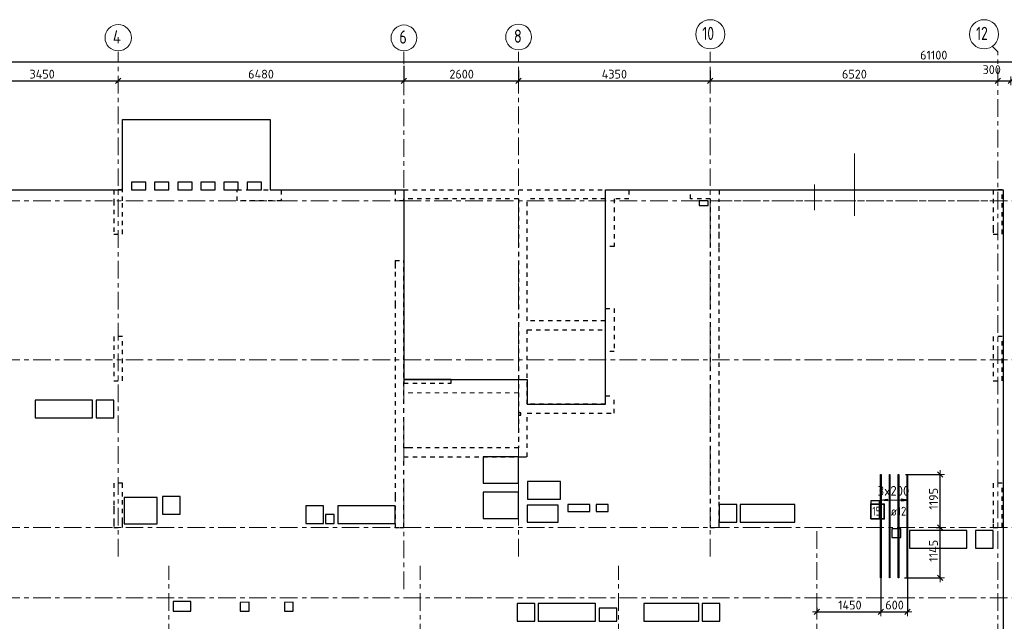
# Model space of a CAD drawing. Header units: metres. Extents: x -38 to 97, y -15 to 21.
# Tile 4 of 222: x 10 to 33, y 7 to 21. Entities that reach past the tile are written whole.
import ezdxf

# ---------------------------------------------------------------- set-up
doc = ezdxf.new("R2010")
doc.units = ezdxf.units.M
doc.header["$PDMODE"] = 65
for name, pattern in [('______11', [0.5, 0.4, -0.05, 0, -0.05]), ('______2', [0.0405, 0.03, -0.0105]), ('______3', [0.5, 0.4, -0.1]), ('______5', [1.1, 0.8, -0.1, 0.1, -0.1])]:
    doc.linetypes.add(name, pattern=pattern)
for name, color, linetype, lineweight in [('XR$2$Осевая линия (1)', 7, '______5', 13), ('XR$2$Размерная линия (1)', 7, 'Continuous', 13), ('XR$6$Балка (1)', 7, '______3', 13), ('XR$6$Перекрытие (1)', 7, 'Continuous', 35), ('XR$6$Размерная линия (1)', 7, 'Continuous', 13)]:
    doc.layers.add(name, color=color, linetype=linetype, lineweight=lineweight)
doc.layers.add('XR$6$Арм.стержн.Доп. Арм ниж.зоны У', color=7, linetype='Continuous', lineweight=35, true_color=0x1cff1c)
doc.layers.add('XR$7$Стена_ бетон несущ.', color=7, linetype='Continuous', lineweight=70, true_color=0xb4b496)
doc.styles.add('ISOCPEUR', font='txt')
doc.dimstyles.new('DIMSTYLE_3', dxfattribs={"dimtxt": 0.2, "dimasz": 0.2, "dimexe": 0, "dimexo": 0, "dimgap": 0.1, "dimtad": 2, "dimdec": 0, "dimlfac": 1000, "dimrnd": 5, "dimzin": 12, "dimdsep": 46, "dimtxsty": 'ISOCPEUR', "dimblk1": 'ALL_ML_STRICH', "dimblk2": 'ALL_ML_STRICH', "dimsah": 1, "dimcen": 0, "dimclrd": 7, "dimclre": 256, "dimclrt": 7, "dimadec": 0, "dimazin": 0, "dimtfac": 1, "dimtdec": 0, "dimtix": 1, "dimtmove": 2, "dimatfit": 3, "dimfxl": 0, "dimtzin": 0, "dimlwd": 0, "dimlwe": -3, "dimarcsym": 0})
doc.dimstyles.new('DIMSTYLE_5', dxfattribs={"dimtxt": 0.2, "dimasz": 0.2, "dimexe": 0, "dimexo": 0, "dimgap": 0.1, "dimtad": 2, "dimdec": 0, "dimlfac": 1000, "dimrnd": 5, "dimzin": 12, "dimdsep": 46, "dimtxsty": 'ISOCPEUR', "dimblk1": 'ALL_ML_STRICH', "dimblk2": 'ALL_ML_STRICH', "dimsah": 1, "dimcen": 0, "dimclrd": 7, "dimclre": 256, "dimclrt": 7, "dimadec": 0, "dimazin": 0, "dimtfac": 1, "dimtdec": 0, "dimtix": 1, "dimtmove": 2, "dimatfit": 3, "dimfxl": 0, "dimtvp": 1.2, "dimtzin": 0, "dimlwd": 0, "dimlwe": -3, "dimarcsym": 0})

# ---------------------------------------------------------------- blocks, each defined once
blk = doc.blocks.new('ALL_ML_STRICH')
at = {"color": 0, "linetype": 'ByBlock', "lineweight": -2}
for p, q in [((-1, 0), (0.5, 0)), ((-0.3, -0.3), (0.3, 0.3)), ((0, -0.5), (0, 0.5))]:
    blk.add_line(p, q, dxfattribs=at)
blk = doc.blocks.new('*D11')
at = {"layer": 'DEFPOINTS', "color": 7, "linetype": 'Continuous', "lineweight": 13, "transparency": 33554687}
for p in [(0.5, 19.557), (0.5, 19.377), (61.6, 17.12)]:
    blk.add_point(p, dxfattribs=at)
at = {"layer": 'XR$2$Размерная линия (1)', "color": 9, "linetype": 'Continuous', "lineweight": -2, "true_color": 0xc7c7c7, "transparency": 33554687}
for p, q in [((0.5, 19.357), (0.5, 19.557)), ((61.6, 17.14), (61.6, 19.557))]:
    blk.add_line(p, q, dxfattribs=at)
at = {"layer": 'XR$2$Размерная линия (1)', "color": 7, "linetype": 'Continuous', "lineweight": -2, "transparency": 33554687}
blk.add_line((0.5, 19.557), (61.6, 19.557), dxfattribs=at)
at = {"layer": 'XR$2$Размерная линия (1)', "color": 7, "linetype": 'Continuous', "lineweight": 13, "transparency": 33554687, "xscale": 0.2, "yscale": 0.2, "zscale": 0.2, "rotation": 180}
blk.add_blockref('ALL_ML_STRICH', (0.5, 19.557), dxfattribs=at)
at = {"layer": 'XR$2$Размерная линия (1)', "color": 7, "linetype": 'Continuous', "lineweight": 13, "transparency": 33554687, "xscale": 0.2, "yscale": 0.2, "zscale": 0.2}
blk.add_blockref('ALL_ML_STRICH', (61.6, 19.557), dxfattribs=at)
at = {"layer": 'XR$2$Размерная линия (1)', "color": 7, "linetype": 'Continuous', "lineweight": 13, "transparency": 33554687, "insert": (31.1, 19.707), "char_height": 0.2, "width": 1, "attachment_point": 5, "style": 'ISOCPEUR'}
blk.add_mtext('\\A1;{61100}', dxfattribs=at)
blk = doc.blocks.new('*D28')
at = {"layer": 'DEFPOINTS', "color": 7, "linetype": 'Continuous', "lineweight": 13, "transparency": 33554687}
for p in [(9.15, 19.126), (9.15, 19.126), (12.6, 19.061)]:
    blk.add_point(p, dxfattribs=at)
at = {"layer": 'XR$2$Размерная линия (1)', "color": 9, "linetype": 'Continuous', "lineweight": -2, "true_color": 0xc7c7c7, "transparency": 33554687}
for p, q in [((9.15, 19.126), (9.15, 19.126)), ((12.6, 19.081), (12.6, 19.126))]:
    blk.add_line(p, q, dxfattribs=at)
at = {"layer": 'XR$2$Размерная линия (1)', "color": 7, "linetype": 'Continuous', "lineweight": -2, "transparency": 33554687}
blk.add_line((9.15, 19.126), (12.6, 19.126), dxfattribs=at)
at = {"layer": 'XR$2$Размерная линия (1)', "color": 7, "linetype": 'Continuous', "lineweight": 13, "transparency": 33554687, "xscale": 0.2, "yscale": 0.2, "zscale": 0.2, "rotation": 180}
blk.add_blockref('ALL_ML_STRICH', (9.15, 19.126), dxfattribs=at)
at = {"layer": 'XR$2$Размерная линия (1)', "color": 7, "linetype": 'Continuous', "lineweight": 13, "transparency": 33554687, "xscale": 0.2, "yscale": 0.2, "zscale": 0.2}
blk.add_blockref('ALL_ML_STRICH', (12.6, 19.126), dxfattribs=at)
at = {"layer": 'XR$2$Размерная линия (1)', "color": 7, "linetype": 'Continuous', "lineweight": 13, "transparency": 33554687, "insert": (10.875, 19.276), "char_height": 0.2, "width": 0.8, "attachment_point": 5, "style": 'ISOCPEUR'}
blk.add_mtext('\\A1;{3450}', dxfattribs=at)
blk = doc.blocks.new('*D29')
at = {"layer": 'DEFPOINTS', "color": 7, "linetype": 'Continuous', "lineweight": 13, "transparency": 33554687}
for p in [(19.08, 19.487), (12.6, 19.126), (12.6, 19.061)]:
    blk.add_point(p, dxfattribs=at)
at = {"layer": 'XR$2$Размерная линия (1)', "color": 9, "linetype": 'Continuous', "lineweight": -2, "true_color": 0xc7c7c7, "transparency": 33554687}
for p, q in [((19.08, 19.467), (19.08, 19.126)), ((12.6, 19.081), (12.6, 19.126))]:
    blk.add_line(p, q, dxfattribs=at)
at = {"layer": 'XR$2$Размерная линия (1)', "color": 7, "linetype": 'Continuous', "lineweight": -2, "transparency": 33554687}
blk.add_line((12.6, 19.126), (19.08, 19.126), dxfattribs=at)
at = {"layer": 'XR$2$Размерная линия (1)', "color": 7, "linetype": 'Continuous', "lineweight": 13, "transparency": 33554687, "xscale": 0.2, "yscale": 0.2, "zscale": 0.2, "rotation": 180}
blk.add_blockref('ALL_ML_STRICH', (12.6, 19.126), dxfattribs=at)
at = {"layer": 'XR$2$Размерная линия (1)', "color": 7, "linetype": 'Continuous', "lineweight": 13, "transparency": 33554687, "xscale": 0.2, "yscale": 0.2, "zscale": 0.2}
blk.add_blockref('ALL_ML_STRICH', (19.08, 19.126), dxfattribs=at)
at = {"layer": 'XR$2$Размерная линия (1)', "color": 7, "linetype": 'Continuous', "lineweight": 13, "transparency": 33554687, "insert": (15.84, 19.276), "char_height": 0.2, "width": 0.8, "attachment_point": 5, "style": 'ISOCPEUR'}
blk.add_mtext('\\A1;{6480}', dxfattribs=at)
blk = doc.blocks.new('*D30')
at = {"layer": 'DEFPOINTS', "color": 7, "linetype": 'Continuous', "lineweight": 13, "transparency": 33554687}
for p in [(19.08, 19.487), (21.68, 19.379), (19.08, 19.126)]:
    blk.add_point(p, dxfattribs=at)
at = {"layer": 'XR$2$Размерная линия (1)', "color": 9, "linetype": 'Continuous', "lineweight": -2, "true_color": 0xc7c7c7, "transparency": 33554687}
for p, q in [((19.08, 19.467), (19.08, 19.126)), ((21.68, 19.359), (21.68, 19.126))]:
    blk.add_line(p, q, dxfattribs=at)
at = {"layer": 'XR$2$Размерная линия (1)', "color": 7, "linetype": 'Continuous', "lineweight": -2, "transparency": 33554687}
blk.add_line((19.08, 19.126), (21.68, 19.126), dxfattribs=at)
at = {"layer": 'XR$2$Размерная линия (1)', "color": 7, "linetype": 'Continuous', "lineweight": 13, "transparency": 33554687, "xscale": 0.2, "yscale": 0.2, "zscale": 0.2, "rotation": 180}
blk.add_blockref('ALL_ML_STRICH', (19.08, 19.126), dxfattribs=at)
at = {"layer": 'XR$2$Размерная линия (1)', "color": 7, "linetype": 'Continuous', "lineweight": 13, "transparency": 33554687, "xscale": 0.2, "yscale": 0.2, "zscale": 0.2}
blk.add_blockref('ALL_ML_STRICH', (21.68, 19.126), dxfattribs=at)
at = {"layer": 'XR$2$Размерная линия (1)', "color": 7, "linetype": 'Continuous', "lineweight": 13, "transparency": 33554687, "insert": (20.39, 19.276), "char_height": 0.2, "width": 0.8, "attachment_point": 5, "style": 'ISOCPEUR'}
blk.add_mtext('\\A1;{2600}', dxfattribs=at)
blk = doc.blocks.new('*D31')
at = {"layer": 'DEFPOINTS', "color": 7, "linetype": 'Continuous', "lineweight": 13, "transparency": 33554687}
for p in [(21.68, 19.379), (26.03, 19.379), (21.68, 19.126)]:
    blk.add_point(p, dxfattribs=at)
at = {"layer": 'XR$2$Размерная линия (1)', "color": 9, "linetype": 'Continuous', "lineweight": -2, "true_color": 0xc7c7c7, "transparency": 33554687}
for p, q in [((21.68, 19.359), (21.68, 19.126)), ((26.03, 19.359), (26.03, 19.126))]:
    blk.add_line(p, q, dxfattribs=at)
at = {"layer": 'XR$2$Размерная линия (1)', "color": 7, "linetype": 'Continuous', "lineweight": -2, "transparency": 33554687}
blk.add_line((21.68, 19.126), (26.03, 19.126), dxfattribs=at)
at = {"layer": 'XR$2$Размерная линия (1)', "color": 7, "linetype": 'Continuous', "lineweight": 13, "transparency": 33554687, "xscale": 0.2, "yscale": 0.2, "zscale": 0.2, "rotation": 180}
blk.add_blockref('ALL_ML_STRICH', (21.68, 19.126), dxfattribs=at)
at = {"layer": 'XR$2$Размерная линия (1)', "color": 7, "linetype": 'Continuous', "lineweight": 13, "transparency": 33554687, "xscale": 0.2, "yscale": 0.2, "zscale": 0.2}
blk.add_blockref('ALL_ML_STRICH', (26.03, 19.126), dxfattribs=at)
at = {"layer": 'XR$2$Размерная линия (1)', "color": 7, "linetype": 'Continuous', "lineweight": 13, "transparency": 33554687, "insert": (23.855, 19.276), "char_height": 0.2, "width": 0.8, "attachment_point": 5, "style": 'ISOCPEUR'}
blk.add_mtext('\\A1;{4350}', dxfattribs=at)
blk = doc.blocks.new('*D32')
at = {"layer": 'DEFPOINTS', "color": 7, "linetype": 'Continuous', "lineweight": 13, "transparency": 33554687}
for p in [(26.03, 19.379), (26.03, 19.126), (32.55, 19.135)]:
    blk.add_point(p, dxfattribs=at)
at = {"layer": 'XR$2$Размерная линия (1)', "color": 9, "linetype": 'Continuous', "lineweight": -2, "true_color": 0xc7c7c7, "transparency": 33554687}
for p, q in [((26.03, 19.359), (26.03, 19.126)), ((32.55, 19.126), (32.55, 19.126))]:
    blk.add_line(p, q, dxfattribs=at)
at = {"layer": 'XR$2$Размерная линия (1)', "color": 7, "linetype": 'Continuous', "lineweight": -2, "transparency": 33554687}
blk.add_line((26.03, 19.126), (32.55, 19.126), dxfattribs=at)
at = {"layer": 'XR$2$Размерная линия (1)', "color": 7, "linetype": 'Continuous', "lineweight": 13, "transparency": 33554687, "xscale": 0.2, "yscale": 0.2, "zscale": 0.2, "rotation": 180}
blk.add_blockref('ALL_ML_STRICH', (26.03, 19.126), dxfattribs=at)
at = {"layer": 'XR$2$Размерная линия (1)', "color": 7, "linetype": 'Continuous', "lineweight": 13, "transparency": 33554687, "xscale": 0.2, "yscale": 0.2, "zscale": 0.2}
blk.add_blockref('ALL_ML_STRICH', (32.55, 19.126), dxfattribs=at)
at = {"layer": 'XR$2$Размерная линия (1)', "color": 7, "linetype": 'Continuous', "lineweight": 13, "transparency": 33554687, "insert": (29.3, 19.276), "char_height": 0.2, "width": 0.8, "attachment_point": 5, "style": 'ISOCPEUR'}
blk.add_mtext('\\A1;{6520}', dxfattribs=at)
blk = doc.blocks.new('*D33')
at = {"layer": 'DEFPOINTS', "color": 7, "linetype": 'Continuous', "lineweight": 13, "transparency": 33554687}
for p in [(32.55, 19.135), (32.55, 19.126), (32.85, 19.135)]:
    blk.add_point(p, dxfattribs=at)
at = {"layer": 'XR$2$Размерная линия (1)', "color": 9, "linetype": 'Continuous', "lineweight": -2, "true_color": 0xc7c7c7, "transparency": 33554687}
for p, q in [((32.55, 19.126), (32.55, 19.126)), ((32.85, 19.126), (32.85, 19.126))]:
    blk.add_line(p, q, dxfattribs=at)
at = {"layer": 'XR$2$Размерная линия (1)', "color": 7, "linetype": 'Continuous', "lineweight": -2, "transparency": 33554687}
blk.add_line((32.55, 19.126), (32.85, 19.126), dxfattribs=at)
at = {"layer": 'XR$2$Размерная линия (1)', "color": 7, "linetype": 'Continuous', "lineweight": 13, "transparency": 33554687, "xscale": 0.2, "yscale": 0.2, "zscale": 0.2, "rotation": 180}
blk.add_blockref('ALL_ML_STRICH', (32.55, 19.126), dxfattribs=at)
at = {"layer": 'XR$2$Размерная линия (1)', "color": 7, "linetype": 'Continuous', "lineweight": 13, "transparency": 33554687, "xscale": 0.2, "yscale": 0.2, "zscale": 0.2}
blk.add_blockref('ALL_ML_STRICH', (32.85, 19.126), dxfattribs=at)
at = {"layer": 'XR$2$Размерная линия (1)', "color": 7, "linetype": 'Continuous', "lineweight": 13, "transparency": 33554687, "insert": (32.414, 19.378), "char_height": 0.2, "width": 0.6, "attachment_point": 5, "style": 'ISOCPEUR'}
blk.add_mtext('\\A1;{300}', dxfattribs=at)
blk = doc.blocks.new('*D917')
at = {"layer": 'DEFPOINTS', "color": 7, "linetype": 'Continuous', "lineweight": 13, "transparency": 33554687}
for p in [(31.176, 9), (30.415, 7.857), (31.244, 7.857)]:
    blk.add_point(p, dxfattribs=at)
at = {"layer": 'XR$6$Размерная линия (1)', "color": 9, "linetype": 'Continuous', "lineweight": -2, "true_color": 0xc7c7c7, "transparency": 33554687}
for p, q in [((31.156, 9), (31.244, 9)), ((30.435, 7.857), (31.244, 7.857))]:
    blk.add_line(p, q, dxfattribs=at)
at = {"layer": 'XR$6$Размерная линия (1)', "color": 7, "linetype": 'Continuous', "lineweight": -2, "transparency": 33554687}
blk.add_line((31.244, 7.857), (31.244, 9), dxfattribs=at)
at = {"layer": 'XR$6$Размерная линия (1)', "color": 7, "linetype": 'Continuous', "lineweight": 13, "transparency": 33554687, "xscale": 0.2, "yscale": 0.2, "zscale": 0.2}
for p, rotation in [((31.244, 9), 90), ((31.244, 7.857), 270)]:
    blk.add_blockref('ALL_ML_STRICH', p, dxfattribs=dict(at, rotation=rotation))
at = {"layer": 'XR$6$Размерная линия (1)', "color": 7, "linetype": 'Continuous', "lineweight": 13, "transparency": 33554687, "insert": (31.094, 8.468), "char_height": 0.2, "width": 0.8, "attachment_point": 5, "rotation": 90, "style": 'ISOCPEUR'}
blk.add_mtext('\\A1;{1145}', dxfattribs=at)
blk = doc.blocks.new('*D918')
at = {"layer": 'DEFPOINTS', "color": 7, "linetype": 'Continuous', "lineweight": 13, "transparency": 33554687}
for p in [(30.436, 10.197), (31.176, 9), (31.244, 9)]:
    blk.add_point(p, dxfattribs=at)
at = {"layer": 'XR$6$Размерная линия (1)', "color": 9, "linetype": 'Continuous', "lineweight": -2, "true_color": 0xc7c7c7, "transparency": 33554687}
for p, q in [((30.456, 10.197), (31.244, 10.197)), ((31.156, 9), (31.244, 9))]:
    blk.add_line(p, q, dxfattribs=at)
at = {"layer": 'XR$6$Размерная линия (1)', "color": 7, "linetype": 'Continuous', "lineweight": -2, "transparency": 33554687}
blk.add_line((31.244, 9), (31.244, 10.197), dxfattribs=at)
at = {"layer": 'XR$6$Размерная линия (1)', "color": 7, "linetype": 'Continuous', "lineweight": 13, "transparency": 33554687, "xscale": 0.2, "yscale": 0.2, "zscale": 0.2}
for p, rotation in [((31.244, 10.197), 90), ((31.244, 9), 270)]:
    blk.add_blockref('ALL_ML_STRICH', p, dxfattribs=dict(at, rotation=rotation))
at = {"layer": 'XR$6$Размерная линия (1)', "color": 7, "linetype": 'Continuous', "lineweight": 13, "transparency": 33554687, "insert": (31.094, 9.648), "char_height": 0.2, "width": 0.8, "attachment_point": 5, "rotation": 90, "style": 'ISOCPEUR'}
blk.add_mtext('\\A1;{1195}', dxfattribs=at)
blk = doc.blocks.new('*D939')
at = {"layer": 'DEFPOINTS', "color": 7, "linetype": 'Continuous', "lineweight": 13, "transparency": 33554687}
for p in [(29.901, 7.982), (28.45, 7.196), (28.45, 7.088)]:
    blk.add_point(p, dxfattribs=at)
at = {"layer": 'XR$6$Размерная линия (1)', "color": 9, "linetype": 'Continuous', "lineweight": -2, "true_color": 0xc7c7c7, "transparency": 33554687}
for p, q in [((29.901, 7.962), (29.901, 7.088)), ((28.45, 7.176), (28.45, 7.088))]:
    blk.add_line(p, q, dxfattribs=at)
at = {"layer": 'XR$6$Размерная линия (1)', "color": 7, "linetype": 'Continuous', "lineweight": -2, "transparency": 33554687}
blk.add_line((28.45, 7.088), (29.901, 7.088), dxfattribs=at)
at = {"layer": 'XR$6$Размерная линия (1)', "color": 7, "linetype": 'Continuous', "lineweight": 13, "transparency": 33554687, "xscale": 0.2, "yscale": 0.2, "zscale": 0.2, "rotation": 180}
blk.add_blockref('ALL_ML_STRICH', (28.45, 7.088), dxfattribs=at)
at = {"layer": 'XR$6$Размерная линия (1)', "color": 7, "linetype": 'Continuous', "lineweight": 13, "transparency": 33554687, "xscale": 0.2, "yscale": 0.2, "zscale": 0.2}
blk.add_blockref('ALL_ML_STRICH', (29.901, 7.088), dxfattribs=at)
at = {"layer": 'XR$6$Размерная линия (1)', "color": 7, "linetype": 'Continuous', "lineweight": 13, "transparency": 33554687, "insert": (29.196, 7.238), "char_height": 0.2, "width": 0.8, "attachment_point": 5, "style": 'ISOCPEUR'}
blk.add_mtext('\\A1;{1450}', dxfattribs=at)
blk = doc.blocks.new('*D940')
at = {"layer": 'DEFPOINTS', "color": 7, "linetype": 'Continuous', "lineweight": 13, "transparency": 33554687}
for p in [(29.901, 7.982), (30.501, 7.982), (29.901, 7.088)]:
    blk.add_point(p, dxfattribs=at)
at = {"layer": 'XR$6$Размерная линия (1)', "color": 9, "linetype": 'Continuous', "lineweight": -2, "true_color": 0xc7c7c7, "transparency": 33554687}
for p, q in [((29.901, 7.962), (29.901, 7.088)), ((30.501, 7.962), (30.501, 7.088))]:
    blk.add_line(p, q, dxfattribs=at)
at = {"layer": 'XR$6$Размерная линия (1)', "color": 7, "linetype": 'Continuous', "lineweight": -2, "transparency": 33554687}
blk.add_line((29.901, 7.088), (30.501, 7.088), dxfattribs=at)
at = {"layer": 'XR$6$Размерная линия (1)', "color": 7, "linetype": 'Continuous', "lineweight": 13, "transparency": 33554687, "xscale": 0.2, "yscale": 0.2, "zscale": 0.2, "rotation": 180}
blk.add_blockref('ALL_ML_STRICH', (29.901, 7.088), dxfattribs=at)
at = {"layer": 'XR$6$Размерная линия (1)', "color": 7, "linetype": 'Continuous', "lineweight": 13, "transparency": 33554687, "xscale": 0.2, "yscale": 0.2, "zscale": 0.2}
blk.add_blockref('ALL_ML_STRICH', (30.501, 7.088), dxfattribs=at)
at = {"layer": 'XR$6$Размерная линия (1)', "color": 7, "linetype": 'Continuous', "lineweight": 13, "transparency": 33554687, "insert": (30.211, 7.238), "char_height": 0.2, "width": 0.6, "attachment_point": 5, "style": 'ISOCPEUR'}
blk.add_mtext('\\A1;{600}', dxfattribs=at)

msp = doc.modelspace()

# ---------------------------------------------------------------- linework, layer by layer
at = {"color": 52, "linetype": 'Continuous', "lineweight": 13, "transparency": 33554687}
for p, q in [((29.3023, 17.4744), (29.3023, 16.0616)), ((29.3023, 17.4744), (29.3023, 16.0616)), ((28.3922, 16.7719), (28.3922, 16.192)), ((28.3922, 16.7719), (28.3922, 16.192))]:
    msp.add_line(p, q, dxfattribs=at)
at = {"layer": 'XR$2$Осевая линия (1)', "color": 253, "linetype": '______11', "lineweight": 13, "true_color": 0xa0a0a0, "transparency": 33554687}
for p, q in [((32.55, 19.78), (32.4227, 19.9073)), ((12.6, 8.34), (12.6, 19.78)), ((19.08, 7.6), (19.08, 19.78)), ((21.68, 8.34), (21.68, 19.78)), ((26.03, 8.34), (26.03, 19.78)), ((32.55, -3.39), (32.55, 19.78)), ((-2.63, 16.4), (62.6, 16.4)), ((-2.63, 12.8), (62.6, 12.8)), ((-2.63, 9), (62.6, 9)), ((28.45, -3.39), (28.45, 8.92)), ((13.75, -3.39), (13.75, 8.13)), ((19.45, -3.39), (19.45, 8.13)), ((23.95, -3.39), (23.95, 8.13)), ((-2.63, 7.4), (62.6, 7.4))]:
    msp.add_line(p, q, dxfattribs=at)
at = {"layer": 'XR$2$Осевая линия (1)', "color": 7, "linetype": 'Continuous', "lineweight": 13, "transparency": 33554687}
for centre, radius in [((12.6013, 20.1017), 0.2988), ((19.0824, 20.0981), 0.2924), ((21.6824, 20.1181), 0.2924), ((26.0304, 20.1801), 0.3304), ((32.2404, 20.1801), 0.3304)]:
    msp.add_circle(centre, radius, dxfattribs=at)
at = {"layer": 'XR$6$Арм.стержн.Доп. Арм ниж.зоны У', "color": 253, "linetype": 'Continuous', "lineweight": -3, "true_color": 0xa0a0a0, "transparency": 33554687}
for p, q in [((29.9008, 9.6186), (29.9008, 9.7186)), ((29.9008, 9.6186), (29.9008, 9.5186)), ((30.5008, 9.6186), (30.5008, 9.7186)), ((30.5008, 9.6186), (30.5008, 9.5186))]:
    msp.add_line(p, q, dxfattribs=at)
at = {"layer": 'XR$6$Арм.стержн.Доп. Арм ниж.зоны У', "color": 7, "linetype": 'Continuous', "lineweight": 25, "transparency": 33554687}
for p, q in [((29.9008, 9.6186), (30.0408, 9.6386)), ((30.0408, 9.5986), (29.9008, 9.6186)), ((30.0408, 9.6386), (30.0408, 9.5986)), ((30.5008, 9.6186), (30.3608, 9.6386)), ((30.3608, 9.6386), (30.3608, 9.5986)), ((30.3608, 9.5986), (30.5008, 9.6186))]:
    msp.add_line(p, q, dxfattribs=at)
at = {"layer": 'XR$6$Арм.стержн.Доп. Арм ниж.зоны У', "color": 7, "linetype": 'Continuous', "lineweight": 13, "transparency": 33554687}
for p, q in [((29.9008, 9.6186), (29.9008, 9.6186)), ((29.9008, 9.6186), (30.5008, 9.6186)), ((30.5008, 9.6186), (30.5008, 9.6186))]:
    msp.add_line(p, q, dxfattribs=at)
at = {"layer": 'XR$6$Арм.стержн.Доп. Арм ниж.зоны У', "color": 34, "linetype": 'Continuous', "lineweight": 25, "transparency": 33554687}
for points in [[(29.8948, 7.8566), (29.8948, 10.1966), (29.9068, 10.1966), (29.9068, 7.8566), (29.8948, 7.8566)], [(30.0948, 7.8566), (30.0948, 10.1966), (30.1068, 10.1966), (30.1068, 7.8566), (30.0948, 7.8566)], [(30.2948, 7.8566), (30.2948, 10.1966), (30.3068, 10.1966), (30.3068, 7.8566), (30.2948, 7.8566)], [(30.4948, 7.8566), (30.4948, 10.1966), (30.5068, 10.1966), (30.5068, 7.8566), (30.4948, 7.8566)]]:
    msp.add_lwpolyline(points, dxfattribs=at)
at = {"layer": 'XR$6$Арм.стержн.Доп. Арм ниж.зоны У', "color": 7, "linetype": 'Continuous', "lineweight": 35, "transparency": 33554687}
msp.add_lwpolyline([(29.6713, 9.1933), (29.978, 9.1933), (29.978, 9.5266), (29.6713, 9.5266), (29.6713, 9.1933)], dxfattribs=at)
at = {"layer": 'XR$6$Балка (1)', "color": 7, "linetype": '______2', "lineweight": 18, "transparency": 33554687}
for p, q in [((26.03, 16.6502), (26.03, 16.4002)), ((26.03, 16.4002), (32.675, 16.4002))]:
    msp.add_line(p, q, dxfattribs=at)
at = {"layer": 'XR$6$Балка (1)', "color": 7, "linetype": '______2', "lineweight": 25, "transparency": 33554687}
for p, q in [((20.1499, 12.2702), (20.1499, 12.3502)), ((19.0799, 12.2702), (20.1499, 12.2702))]:
    msp.add_line(p, q, dxfattribs=at)
at = {"layer": 'XR$6$Перекрытие (1)', "color": 7, "linetype": 'Continuous', "lineweight": 25, "transparency": 33554687}
for p, q in [((12.6998, 16.8302), (12.6998, 18.2502)), ((12.6998, 18.2502), (16.0498, 18.2502)), ((16.0498, 18.2502), (16.0498, 16.8302)), ((12.6998, 16.6502), (12.6998, 16.8302)), ((12.8998, 16.8302), (12.8998, 16.6502)), ((13.2248, 16.8302), (12.8998, 16.8302)), ((13.2248, 16.6502), (13.2248, 16.8302)), ((13.4248, 16.8302), (13.4248, 16.6502)), ((13.7498, 16.8302), (13.4248, 16.8302)), ((13.7498, 16.6502), (13.7498, 16.8302)), ((14.2748, 16.8302), (13.9498, 16.8302)), ((13.9498, 16.8302), (13.9498, 16.6502)), ((14.2748, 16.6502), (14.2748, 16.8302)), ((14.4748, 16.8302), (14.4748, 16.6502)), ((14.7998, 16.8302), (14.4748, 16.8302)), ((14.7998, 16.6502), (14.7998, 16.8302)), ((14.9998, 16.8302), (14.9998, 16.6502)), ((15.3248, 16.8302), (14.9998, 16.8302)), ((15.3248, 16.6502), (15.3248, 16.8302)), ((15.8498, 16.8302), (15.5248, 16.8302)), ((15.5248, 16.8302), (15.5248, 16.6502)), ((15.8498, 16.6502), (15.8498, 16.8302)), ((16.0498, 16.8302), (16.0498, 16.6502)), ((0.25, 16.6502), (12.6998, 16.6502)), ((12.8998, 16.6502), (13.2248, 16.6502)), ((13.4248, 16.6502), (13.7498, 16.6502)), ((13.9498, 16.6502), (14.2748, 16.6502)), ((14.4748, 16.6502), (14.7998, 16.6502)), ((14.9998, 16.6502), (15.3248, 16.6502)), ((15.5248, 16.6502), (15.8498, 16.6502)), ((16.0498, 16.6502), (19.08, 16.6502)), ((19.08, 16.6502), (19.08, 12.3503)), ((23.6503, 11.7903), (23.6503, 16.6502)), ((23.6503, 16.6502), (32.675, 16.6502)), ((32.675, 16.6502), (32.675, -0.25)), ((25.98, 16.4003), (25.78, 16.4002)), ((25.78, 16.4002), (25.78, 16.3003)), ((25.98, 16.3004), (25.98, 16.4003)), ((25.78, 16.3003), (25.98, 16.3004)), ((19.0799, 12.3502), (19.0799, 12.2702)), ((20.1499, 12.3502), (19.0799, 12.3502)), ((19.08, 12.3503), (21.88, 12.3503)), ((21.88, 12.3503), (21.88, 11.7903)), ((10.7194, 11.8802), (10.7194, 11.4802)), ((12.0194, 11.8802), (10.7194, 11.8802)), ((12.0194, 11.4802), (12.0194, 11.8802)), ((12.1001, 11.8802), (12.1001, 11.4802)), ((12.5001, 11.8802), (12.1001, 11.8802)), ((12.5001, 11.4802), (12.5001, 11.8802)), ((21.88, 11.7903), (23.6503, 11.7903)), ((10.7194, 11.4802), (12.0194, 11.4802)), ((12.1001, 11.4802), (12.5001, 11.4802)), ((21.68, 11.5937), (21.68, 11.5437)), ((21.73, 11.5937), (21.68, 11.5937)), ((21.68, 11.5437), (21.73, 11.5437)), ((21.73, 11.5437), (21.73, 11.5937)), ((20.88, 10.6003), (20.88, 10.0003)), ((21.68, 10.6003), (20.88, 10.6003)), ((21.68, 10.0003), (21.68, 10.6003)), ((20.88, 10.0003), (21.68, 10.0003)), ((21.8825, 10.0398), (21.8825, 9.6398)), ((22.6325, 10.0398), (21.8825, 10.0398)), ((22.6325, 9.6398), (22.6325, 10.0398)), ((12.7326, 9.6802), (12.7326, 9.0802)), ((13.4826, 9.6802), (12.7326, 9.6802)), ((13.4826, 9.0802), (13.4826, 9.6802)), ((13.6026, 9.7002), (13.6026, 9.3002)), ((14.0026, 9.7002), (13.6026, 9.7002)), ((14.0026, 9.3002), (14.0026, 9.7002)), ((20.88, 9.8003), (20.88, 9.2003)), ((21.68, 9.8003), (20.88, 9.8003)), ((21.68, 9.2003), (21.68, 9.8003)), ((21.8825, 9.6398), (22.6325, 9.6398)), ((16.86, 9.4902), (16.86, 9.0902)), ((17.26, 9.4902), (16.86, 9.4902)), ((17.26, 9.0902), (17.26, 9.4902)), ((17.58, 9.4902), (17.58, 9.0902)), ((18.88, 9.4902), (17.58, 9.4902)), ((18.88, 9.0902), (18.88, 9.4902)), ((21.8806, 9.4995), (21.8806, 9.1195)), ((22.5806, 9.4995), (21.8806, 9.4995)), ((22.5806, 9.1195), (22.5806, 9.4995)), ((22.7959, 9.5195), (22.7959, 9.3595)), ((23.2959, 9.5195), (22.7959, 9.5195)), ((23.2959, 9.3595), (23.2959, 9.5195)), ((23.4459, 9.5195), (23.4459, 9.3595)), ((23.7159, 9.5195), (23.4459, 9.5195)), ((23.7159, 9.3595), (23.7159, 9.5195)), ((26.632, 9.5203), (26.232, 9.5202)), ((26.232, 9.5202), (26.232, 9.1202)), ((26.632, 9.1203), (26.632, 9.5203)), ((26.7123, 9.5202), (26.7123, 9.1202)), ((27.9473, 9.5202), (26.7123, 9.5202)), ((27.9473, 9.1202), (27.9473, 9.5202)), ((29.6691, 9.6002), (29.6691, 9.2002)), ((29.8691, 9.6002), (29.6691, 9.6002)), ((29.8691, 9.2003), (29.8691, 9.6002)), ((13.6026, 9.3002), (14.0026, 9.3002)), ((17.3, 9.2902), (17.3, 9.0902)), ((17.5, 9.2902), (17.3, 9.2902)), ((17.5, 9.0902), (17.5, 9.2902)), ((20.88, 9.2003), (21.68, 9.2003)), ((22.7959, 9.3595), (23.2959, 9.3595)), ((23.4459, 9.3595), (23.7159, 9.3595)), ((29.6691, 9.2002), (29.8691, 9.2003)), ((12.7326, 9.0802), (13.4826, 9.0802)), ((16.86, 9.0902), (17.26, 9.0902)), ((17.3, 9.0902), (17.5, 9.0902)), ((17.58, 9.0902), (18.88, 9.0902)), ((21.8806, 9.1195), (22.5806, 9.1195)), ((26.232, 9.1202), (26.632, 9.1203)), ((26.7123, 9.1202), (27.9473, 9.1202)), ((30.15, 8.9702), (30.15, 8.7702)), ((30.35, 8.9702), (30.15, 8.9702)), ((30.35, 8.7702), (30.35, 8.9702)), ((30.15, 8.7702), (30.35, 8.7702)), ((30.55, 8.9302), (30.55, 8.5302)), ((31.85, 8.9302), (30.55, 8.9302)), ((31.85, 8.5302), (31.85, 8.9302)), ((32.0501, 8.9302), (32.0501, 8.5302)), ((32.4501, 8.9302), (32.0501, 8.9302)), ((32.4501, 8.5302), (32.4501, 8.9302)), ((30.55, 8.5302), (31.85, 8.5302)), ((32.0501, 8.5302), (32.4501, 8.5302)), ((13.849, 7.3202), (13.849, 7.1002)), ((14.249, 7.3202), (13.849, 7.3202)), ((14.249, 7.1002), (14.249, 7.3202)), ((15.57, 7.3002), (15.37, 7.3001)), ((15.37, 7.3001), (15.37, 7.1002)), ((15.57, 7.1002), (15.57, 7.3002)), ((16.57, 7.3002), (16.37, 7.3001)), ((16.37, 7.3001), (16.37, 7.1002)), ((16.57, 7.1002), (16.57, 7.3002)), ((21.65, 7.2702), (21.65, 6.8702)), ((22.05, 7.2702), (21.65, 7.2702)), ((22.05, 6.8702), (22.05, 7.2702)), ((22.13, 7.2702), (22.13, 6.8702)), ((23.43, 7.2702), (22.13, 7.2702)), ((23.43, 6.8702), (23.43, 7.2702)), ((23.51, 7.1702), (23.51, 6.8702)), ((23.91, 7.1702), (23.51, 7.1702)), ((23.91, 6.8702), (23.91, 7.1702)), ((24.52, 7.2702), (24.52, 6.8702)), ((25.77, 7.2702), (24.52, 7.2702)), ((25.77, 6.8702), (25.77, 7.2702)), ((25.8501, 7.2702), (25.8501, 6.8702)), ((26.2501, 7.2702), (25.8501, 7.2702)), ((26.2501, 6.8702), (26.2501, 7.2702)), ((13.849, 7.1002), (14.249, 7.1002)), ((15.37, 7.1002), (15.57, 7.1002)), ((16.37, 7.1002), (16.57, 7.1002)), ((21.65, 6.8702), (22.05, 6.8702)), ((22.13, 6.8702), (23.43, 6.8702)), ((23.51, 6.8702), (23.91, 6.8702)), ((24.52, 6.8702), (25.77, 6.8702)), ((25.8501, 6.8702), (26.2501, 6.8702))]:
    msp.add_line(p, q, dxfattribs=at)
at = {"layer": 'XR$6$Перекрытие (1)', "color": 7, "linetype": '______2', "lineweight": 18, "transparency": 33554687}
for p, q in [((20.1499, 12.3502), (21.6799, 12.3502)), ((21.6799, 12.3502), (21.6799, 12.0502)), ((19.0799, 12.0502), (19.0799, 12.2702)), ((21.6799, 12.0502), (19.0799, 12.0502))]:
    msp.add_line(p, q, dxfattribs=at)
at = {"layer": 'XR$7$Стена_ бетон несущ.', "color": 253, "linetype": '______2', "lineweight": -3, "true_color": 0xa0a0a0, "transparency": 33554687}
for p, q in [((12.5, 16.65), (12.5, 16.4)), ((12.7, 16.65), (12.5, 16.65)), ((12.7, 16.4), (12.7, 16.65)), ((18.88, 16.65), (24.185, 16.65)), ((18.88, 16.65), (18.88, 16.4)), ((24.185, 16.65), (24.185, 16.45)), ((32.45, 16.65), (32.45, 15.78)), ((32.65, 16.65), (32.45, 16.65)), ((32.65, 15.65), (32.65, 16.65)), ((12.5, 16.4), (12.5, 15.65)), ((12.7, 15.65), (12.7, 16.4)), ((19.08, 16.4), (18.88, 16.4)), ((19.08, 16.4), (19.08, 16.45)), ((21.68, 16.45), (19.08, 16.45)), ((21.68, 16.45), (21.68, 10.8)), ((21.88, 13.68), (21.88, 16.45)), ((23.6503, 16.45), (21.88, 16.45)), ((23.6503, 15.365), (23.6503, 16.45)), ((24.185, 16.45), (23.8503, 16.45)), ((23.8503, 16.45), (23.8503, 15.365)), ((26.03, 16.45), (26.03, 9)), ((26.23, 15.78), (26.23, 16.45)), ((12.5, 15.65), (12.5, 15.65)), ((12.5, 15.65), (12.7, 15.65)), ((26.23, 15.6), (26.23, 15.78)), ((32.45, 15.78), (32.45, 15.65)), ((32.45, 15.65), (32.65, 15.65)), ((26.23, 15.35), (26.23, 15.6)), ((23.8503, 15.365), (23.6503, 15.365)), ((26.23, 10.6396), (26.23, 15.35)), ((18.88, 15.05), (19.08, 15.05)), ((18.88, 15.05), (18.88, 15.05)), ((18.88, 15.05), (18.88, 14.97)), ((18.88, 14.97), (18.88, 14.79)), ((19.08, 10.8), (19.08, 15.05)), ((18.88, 14.79), (18.88, 14.54)), ((18.88, 14.54), (18.88, 14.14)), ((18.88, 14.14), (18.88, 14.06)), ((18.88, 14.06), (18.88, 10.8)), ((23.6503, 13.68), (23.6503, 13.965)), ((23.6503, 13.965), (23.8503, 13.965)), ((23.8503, 13.965), (23.8503, 12.985)), ((23.6503, 13.68), (21.88, 13.68)), ((21.88, 13.48), (23.6503, 13.48)), ((21.88, 11.79), (21.88, 13.48)), ((23.6503, 12.985), (23.6503, 13.48)), ((12.5, 13.325), (12.4998, 13.325)), ((12.4998, 13.325), (12.4998, 12.325)), ((12.6998, 13.325), (12.5, 13.325)), ((12.6998, 12.325), (12.6998, 13.325)), ((32.45, 13.325), (32.45, 12.325)), ((32.65, 13.325), (32.45, 13.325)), ((32.65, 12.325), (32.65, 13.325)), ((23.8503, 12.985), (23.6503, 12.985)), ((12.4998, 12.325), (12.5, 12.325)), ((12.5, 12.325), (12.6998, 12.325)), ((32.45, 12.325), (32.65, 12.325)), ((23.6503, 11.79), (23.6503, 11.985)), ((23.6503, 11.985), (23.8503, 11.985)), ((23.8503, 11.59), (23.8503, 11.985)), ((23.6503, 11.79), (21.88, 11.79)), ((21.88, 11.59), (23.8503, 11.59)), ((21.88, 10.8), (21.88, 11.59)), ((18.88, 10.8), (18.88, 9.69)), ((19.18, 10.8), (19.08, 10.8)), ((21.68, 10.8), (19.18, 10.8)), ((21.88, 10.6), (21.88, 10.8)), ((19.08, 10.6), (21.76, 10.6)), ((19.08, 9), (19.08, 10.6)), ((21.76, 10.6), (21.88, 10.6)), ((26.23, 9.8294), (26.23, 10.6396)), ((12.7, 10), (12.5, 10)), ((12.5, 10), (12.5, 9.48)), ((12.7, 9.9), (12.7, 10)), ((12.7, 9.7), (12.7, 9.9)), ((26.23, 9.6294), (26.23, 9.8294)), ((32.45, 10), (32.45, 9.08)), ((32.65, 10), (32.45, 10)), ((32.65, 9), (32.65, 10)), ((12.7, 9.12), (12.7, 9.7)), ((18.88, 9.69), (18.88, 9.49)), ((26.23, 9.08), (26.23, 9.6294)), ((12.5, 9.48), (12.5, 9.4)), ((12.5, 9.4), (12.5, 9.2)), ((18.88, 9.49), (18.88, 9.08)), ((12.5, 9.2), (12.5, 9.12)), ((12.5, 9.12), (12.5, 9)), ((12.5, 9), (12.6997, 9)), ((12.6997, 9.12), (12.7, 9.12)), ((12.6997, 9.08), (12.6997, 9.12)), ((12.6997, 9), (12.6997, 9.08)), ((18.88, 9.08), (18.88, 9)), ((18.88, 9), (18.88, 9)), ((18.88, 9), (19, 9)), ((19, 9), (19.08, 9)), ((26.03, 9), (26.229, 9)), ((26.229, 9), (26.23, 9)), ((26.23, 9), (26.23, 9.08)), ((32.45, 9.08), (32.45, 9)), ((32.45, 9), (32.65, 9))]:
    msp.add_line(p, q, dxfattribs=at)
msp.add_lwpolyline([(15.3, 16.65), (16.3, 16.65), (16.3, 16.4), (15.3, 16.4), (15.3, 16.65)], close=True, dxfattribs=at)
for points in [[(25.585, 16.65), (26.23, 16.65), (26.23, 16.45)], [(26.03, 16.45), (25.585, 16.45), (25.585, 16.65)]]:
    msp.add_lwpolyline(points, dxfattribs=at)

# ---------------------------------------------------------------- texts
at = {"layer": 'XR$2$Осевая линия (1)', "color": 7, "linetype": 'Continuous', "lineweight": 13, "transparency": 33554687, "char_height": 0.3, "attachment_point": 7, "style": 'ISOCPEUR'}
for s, insert, width in [('\\W0.75;10', (25.8504, 20.0496), 0.472281), ('\\W0.75;12', (32.0604, 20.0496), 0.472281), ('\\W0.80;4', (12.4813, 19.9712), 0.359833), ('\\W0.78;6', (18.9774, 19.9676), 0.326407), ('\\W0.78;8', (21.5774, 19.9876), 0.326407)]:
    msp.add_mtext(s, dxfattribs=dict(at, insert=insert, width=width))
at = {"layer": 'XR$6$Арм.стержн.Доп. Арм ниж.зоны У', "color": 7, "linetype": 'Continuous', "lineweight": 13, "transparency": 33554687, "insert": (29.8268, 9.7186), "char_height": 0.22, "width": 0.873359, "attachment_point": 7, "style": 'ISOCPEUR'}
msp.add_mtext('\\W0.95;3x200', dxfattribs=at)
at = {"layer": 'XR$6$Арм.стержн.Доп. Арм ниж.зоны У', "color": 7, "linetype": 'Continuous', "lineweight": 25, "transparency": 33554687, "char_height": 0.2, "attachment_point": 7, "style": 'ISOCPEUR'}
for s, insert, width in [('\\W0.75;15', (29.7046, 9.2666), 0.314854), ('\\W0.89; ø12 ', (30.0113, 9.2666), 0.749105)]:
    msp.add_mtext(s, dxfattribs=dict(at, insert=insert, width=width))

# ---------------------------------------------------------------- dimensions: what is measured, and where the dimension line sits
at = {"layer": 'XR$2$Размерная линия (1)', "color": 7, "linetype": 'Continuous', "lineweight": 13, "transparency": 33554687}
for base, p1, p2, dimstyle, picture, middle in [((61.6, 19.5574), (0.5, 19.3568), (61.6, 17.1397), 'DIMSTYLE_3', '*D11', (31.1, 19.7074)), ((19.08, 19.1261), (12.6, 19.0812), (19.08, 19.4674), 'DIMSTYLE_3', '*D29', (15.84, 19.2761)), ((21.68, 19.1261), (19.08, 19.4674), (21.68, 19.359), 'DIMSTYLE_3', '*D30', (20.39, 19.2761)), ((32.85, 19.1261), (32.55, 19.1261), (32.85, 19.1261), 'DIMSTYLE_5', '*D33', (32.4139, 19.3782)), ((12.6, 19.1261), (9.15, 19.1261), (12.6, 19.0812), 'DIMSTYLE_3', '*D28', (10.875, 19.2761)), ((26.03, 19.1261), (21.68, 19.359), (26.03, 19.359), 'DIMSTYLE_3', '*D31', (23.855, 19.2761)), ((32.55, 19.1261), (26.03, 19.359), (32.55, 19.1261), 'DIMSTYLE_3', '*D32', (29.3, 19.2761))]:
    dim = msp.add_linear_dim(base=base, p1=p1, p2=p2, dimstyle=dimstyle, override={"dimpost": '<>', "dimclrd": 7, "dimclre": 9, "dimclrt": 7, "dimlwd": 0, "dimlwe": 65533}, dxfattribs=at)
    dim.commit()
    dim.dimension.update_dxf_attribs({"geometry": picture, "text_midpoint": middle, "dimtype": 160})
at = {"layer": 'XR$6$Размерная линия (1)', "color": 7, "linetype": 'Continuous', "lineweight": 13, "transparency": 33554687}
for base, p1, p2, picture, middle in [((31.2441, 10.1966), (31.1558, 9), (30.4557, 10.1966), '*D918', (31.0941, 9.6483)), ((31.2441, 9), (30.4355, 7.8566), (31.1558, 9), '*D917', (31.0941, 8.4683))]:
    dim = msp.add_linear_dim(base=base, p1=p1, p2=p2, angle=90, dimstyle='DIMSTYLE_3', override={"dimpost": '<>', "dimclrd": 7, "dimclre": 9, "dimclrt": 7, "dimlwd": 0, "dimlwe": 65533}, dxfattribs=at)
    dim.commit()
    dim.dimension.update_dxf_attribs({"geometry": picture, "text_midpoint": middle, "dimtype": 160})
for base, p1, p2, picture, middle in [((29.9011, 7.0882), (28.45, 7.1763), (29.9011, 7.9615), '*D939', (29.1955, 7.2382)), ((30.5011, 7.0882), (29.9011, 7.9615), (30.5011, 7.9615), '*D940', (30.2111, 7.2382))]:
    dim = msp.add_linear_dim(base=base, p1=p1, p2=p2, dimstyle='DIMSTYLE_3', override={"dimpost": '<>', "dimclrd": 7, "dimclre": 9, "dimclrt": 7, "dimlwd": 0, "dimlwe": 65533}, dxfattribs=at)
    dim.commit()
    dim.dimension.update_dxf_attribs({"geometry": picture, "text_midpoint": middle, "dimtype": 160})

doc.saveas('drawing.dxf')
